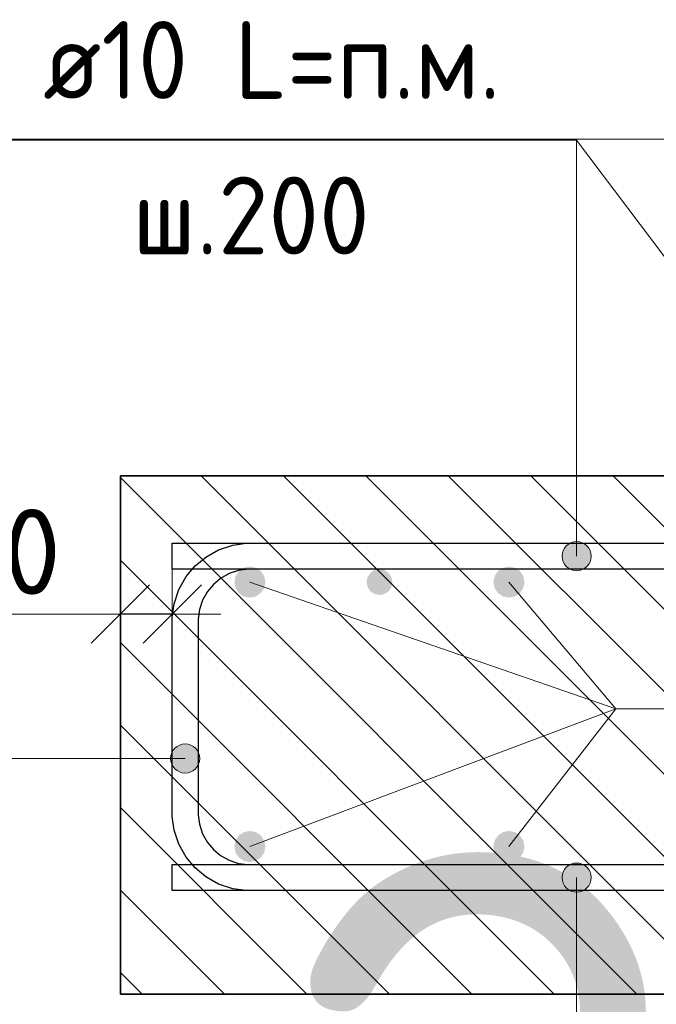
# Model space of a CAD drawing. Header units: metres. Extents: x -38 to 97, y -15 to 21.
# Tile 145 of 229: x 72.129 to 72.374, y 7.338 to 7.718. Entities that reach past the tile are written whole.
import ezdxf

# ---------------------------------------------------------------- set-up
doc = ezdxf.new("R2010")
doc.units = ezdxf.units.M
doc.header["$PDMODE"] = 65
for name, color, linetype, lineweight in [('XR$3$Арм. стержнями верхней зоны', 180, 'Continuous', 35), ('XR$3$Арм. стержнями нижней зоны', 180, 'Continuous', 35), ('XR$3$Арм.стержн. Арматура края', 96, 'Continuous', 35), ('XR$3$Арм.стержн. Доп. арматура', 180, 'Continuous', 35), ('XR$3$Размерная линия_ общее', 7, 'Continuous', 13), ('XR$4$Арм. стержнями верхней зоны', 180, 'Continuous', 35), ('XR$4$Арм. стержнями нижней зоны', 180, 'Continuous', 35), ('XR$4$Арм.стержн. Арматура края', 96, 'Continuous', 35), ('XR$4$Арм.стержн. Доп. арматура', 180, 'Continuous', 35), ('XR$4$Размерная линия_ общее', 7, 'Continuous', 13), ('XR$6$Арм. стержнями верхней зоны', 180, 'Continuous', 35), ('XR$6$Арм. стержнями нижней зоны', 180, 'Continuous', 35), ('XR$6$Арм.стержн. Арматура края', 96, 'Continuous', 35), ('XR$6$Арм.стержн. Доп. арматура', 180, 'Continuous', 35), ('XR$6$Размерная линия_ общее', 7, 'Continuous', 13)]:
    doc.layers.add(name, color=color, linetype=linetype, lineweight=lineweight)
doc.styles.add('ISOCPEUR', font='txt')
doc.dimstyles.new('DIMSTYLE_11', dxfattribs={"dimtxt": 0.033, "dimasz": 0.0375, "dimexe": 0, "dimexo": 0, "dimgap": 0.0165, "dimtad": 2, "dimdec": 0, "dimlfac": 1000, "dimrnd": 1, "dimzin": 12, "dimdsep": 46, "dimtxsty": 'ISOCPEUR', "dimblk1": 'ALL_ML_STRICH', "dimblk2": 'ALL_ML_STRICH', "dimsah": 1, "dimcen": 0, "dimclrd": 7, "dimclre": 256, "dimclrt": 7, "dimadec": 0, "dimazin": 0, "dimtfac": 1, "dimtdec": 0, "dimtix": 1, "dimtmove": 2, "dimatfit": 3, "dimfxl": 0, "dimtvp": 1.2, "dimtzin": 0, "dimlwd": 0, "dimlwe": -3, "dimarcsym": 0})
pattern_1 = [(135, (0, 0), (-0.031819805, -0.031819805), [0.4, -0.05, 0, -0.05]), (135, (-0.01591, -0.01591), (-0.031819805, -0.031819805), [0.8, -0.1, 0.1, -0.1])]

# ---------------------------------------------------------------- blocks, each defined once
blk = doc.blocks.new('ALL_ML_STRICH')
at = {"color": 0, "linetype": 'ByBlock', "lineweight": -2}
for p, q in [((0, -0.5), (0, 0.5)), ((-0.3, -0.3), (0.3, 0.3)), ((-1, 0), (0.5, 0))]:
    blk.add_line(p, q, dxfattribs=at)
blk = doc.blocks.new('*D139')
at = {"layer": 'DEFPOINTS', "color": 7, "linetype": 'Continuous', "lineweight": 13, "transparency": 33554687}
for p in [(72.1875, 7.48857), (72.1875, 7.45358), (72.1675, 7.44858)]:
    blk.add_point(p, dxfattribs=at)
at = {"layer": 'XR$3$Размерная линия_ общее', "color": 253, "linetype": 'Continuous', "lineweight": -2, "true_color": 0xa0a0a0, "transparency": 33554687}
for p, q in [((72.1675, 7.46858), (72.1675, 7.48857)), ((72.1875, 7.47358), (72.1875, 7.48857))]:
    blk.add_line(p, q, dxfattribs=at)
at = {"layer": 'XR$3$Размерная линия_ общее', "color": 7, "linetype": 'Continuous', "lineweight": -2, "transparency": 33554687}
blk.add_line((72.1875, 7.48857), (72.1675, 7.48857), dxfattribs=at)
at = {"layer": 'XR$3$Размерная линия_ общее', "color": 7, "linetype": 'Continuous', "lineweight": 13, "transparency": 33554687, "xscale": 0.0375, "yscale": 0.0375, "zscale": 0.0375}
for p, rotation in [((72.1675, 7.48857), 180), ((72.1875, 7.48857), 360)]:
    blk.add_blockref('ALL_ML_STRICH', p, dxfattribs=dict(at, rotation=rotation))
at = {"layer": 'XR$3$Размерная линия_ общее', "color": 7, "linetype": 'Continuous', "lineweight": 13, "transparency": 33554687, "insert": (72.12208, 7.51257), "char_height": 0.033, "width": 0.066, "attachment_point": 5, "style": 'ISOCPEUR'}
blk.add_mtext('\\A1;{20}', dxfattribs=at)
at = {"layer": 'XR$3$Размерная линия_ общее', "color": 7, "linetype": 'Continuous', "lineweight": 13, "transparency": 33554687, "insert": (72.09879, 7.43451), "char_height": 0.027, "width": 0.00135, "attachment_point": 1, "rotation": 180, "line_spacing_factor": 0.60241, "style": 'ISOCPEUR'}
blk.add_mtext('з.с.', dxfattribs=at)
blk = doc.blocks.new('*D438')
at = {"layer": 'DEFPOINTS', "color": 7, "linetype": 'Continuous', "lineweight": 13, "transparency": 33554687}
for p in [(72.1875, 7.48857), (72.1875, 7.45358), (72.1675, 7.44858)]:
    blk.add_point(p, dxfattribs=at)
at = {"layer": 'XR$4$Размерная линия_ общее', "color": 253, "linetype": 'Continuous', "lineweight": -2, "true_color": 0xa0a0a0, "transparency": 33554687}
for p, q in [((72.1675, 7.46858), (72.1675, 7.48857)), ((72.1875, 7.47358), (72.1875, 7.48857))]:
    blk.add_line(p, q, dxfattribs=at)
at = {"layer": 'XR$4$Размерная линия_ общее', "color": 7, "linetype": 'Continuous', "lineweight": -2, "transparency": 33554687}
blk.add_line((72.1875, 7.48857), (72.1675, 7.48857), dxfattribs=at)
at = {"layer": 'XR$4$Размерная линия_ общее', "color": 7, "linetype": 'Continuous', "lineweight": 13, "transparency": 33554687, "xscale": 0.0375, "yscale": 0.0375, "zscale": 0.0375}
for p, rotation in [((72.1675, 7.48857), 180), ((72.1875, 7.48857), 360)]:
    blk.add_blockref('ALL_ML_STRICH', p, dxfattribs=dict(at, rotation=rotation))
at = {"layer": 'XR$4$Размерная линия_ общее', "color": 7, "linetype": 'Continuous', "lineweight": 13, "transparency": 33554687, "insert": (72.12208, 7.51257), "char_height": 0.033, "width": 0.066, "attachment_point": 5, "style": 'ISOCPEUR'}
blk.add_mtext('\\A1;{20}', dxfattribs=at)
at = {"layer": 'XR$4$Размерная линия_ общее', "color": 7, "linetype": 'Continuous', "lineweight": 13, "transparency": 33554687, "insert": (72.09879, 7.43451), "char_height": 0.027, "width": 0.00135, "attachment_point": 1, "rotation": 180, "line_spacing_factor": 0.60241, "style": 'ISOCPEUR'}
blk.add_mtext('з.с.', dxfattribs=at)
blk = doc.blocks.new('*D791')
at = {"layer": 'DEFPOINTS', "color": 7, "linetype": 'Continuous', "lineweight": 13, "transparency": 33554687}
for p in [(72.1875, 7.48857), (72.1875, 7.45358), (72.1675, 7.44858)]:
    blk.add_point(p, dxfattribs=at)
at = {"layer": 'XR$6$Размерная линия_ общее', "color": 253, "linetype": 'Continuous', "lineweight": -2, "true_color": 0xa0a0a0, "transparency": 33554687}
for p, q in [((72.1675, 7.46858), (72.1675, 7.48857)), ((72.1875, 7.47358), (72.1875, 7.48857))]:
    blk.add_line(p, q, dxfattribs=at)
at = {"layer": 'XR$6$Размерная линия_ общее', "color": 7, "linetype": 'Continuous', "lineweight": -2, "transparency": 33554687}
blk.add_line((72.1875, 7.48857), (72.1675, 7.48857), dxfattribs=at)
at = {"layer": 'XR$6$Размерная линия_ общее', "color": 7, "linetype": 'Continuous', "lineweight": 13, "transparency": 33554687, "xscale": 0.0375, "yscale": 0.0375, "zscale": 0.0375}
for p, rotation in [((72.1675, 7.48857), 180), ((72.1875, 7.48857), 360)]:
    blk.add_blockref('ALL_ML_STRICH', p, dxfattribs=dict(at, rotation=rotation))
at = {"layer": 'XR$6$Размерная линия_ общее', "color": 7, "linetype": 'Continuous', "lineweight": 13, "transparency": 33554687, "insert": (72.12208, 7.51257), "char_height": 0.033, "width": 0.066, "attachment_point": 5, "style": 'ISOCPEUR'}
blk.add_mtext('\\A1;{20}', dxfattribs=at)
at = {"layer": 'XR$6$Размерная линия_ общее', "color": 7, "linetype": 'Continuous', "lineweight": 13, "transparency": 33554687, "insert": (72.09879, 7.43451), "char_height": 0.027, "width": 0.00135, "attachment_point": 1, "rotation": 180, "line_spacing_factor": 0.60241, "style": 'ISOCPEUR'}
blk.add_mtext('з.с.', dxfattribs=at)

msp = doc.modelspace()

# ---------------------------------------------------------------- hatches: boundary and pattern name
at = {"linetype": 'Continuous', "lineweight": 13, "transparency": 33554687}
h = msp.add_hatch(dxfattribs=at)
h.set_pattern_fill('__________540', scale=0.015, style=0, pattern_type=2)
h.set_pattern_definition(pattern_1)
h.paths.add_polyline_path([(72.1675, 7.54188), (72.1675, 7.34188), (72.75595, 7.34188), (72.75595, 7.54188)], flags=0)
h = msp.add_hatch(dxfattribs=at)
h.set_pattern_fill('__________540', scale=0.015, style=0, pattern_type=2)
h.set_pattern_definition(pattern_1)
h.paths.add_polyline_path([(72.1675, 7.54188), (72.1675, 7.34188), (72.75595, 7.34188), (72.75595, 7.54188)], flags=0)
h = msp.add_hatch(dxfattribs=at)
h.set_pattern_fill('__________540', scale=0.015, style=0, pattern_type=2)
h.set_pattern_definition(pattern_1)
h.paths.add_polyline_path([(72.1675, 7.54188), (72.1675, 7.34188), (72.75595, 7.34188), (72.75595, 7.54188)], flags=0)
at = {"layer": 'XR$3$Арм. стержнями верхней зоны', "linetype": 'Continuous', "lineweight": 13, "transparency": 33554687}
for points in [[(72.34843, 7.51369), (72.33876, 7.51369), (72.33797, 7.51088)], [(72.34843, 7.51369), (72.33797, 7.51088), (72.34922, 7.51088)], [(72.34641, 7.51571), (72.34078, 7.51571), (72.33876, 7.51369)], [(72.34641, 7.51571), (72.33876, 7.51369), (72.34843, 7.51369)], [(72.34078, 7.51571), (72.34641, 7.51571), (72.3436, 7.5165)], [(72.34922, 7.51088), (72.33797, 7.51088), (72.33876, 7.50806)], [(72.34922, 7.51088), (72.33876, 7.50806), (72.34843, 7.50806)], [(72.34843, 7.50806), (72.33876, 7.50806), (72.34078, 7.50604)], [(72.34843, 7.50806), (72.34078, 7.50604), (72.34641, 7.50604)], [(72.34641, 7.50604), (72.34078, 7.50604), (72.3436, 7.50525)]]:
    msp.add_hatch(color=7, dxfattribs=at).paths.add_polyline_path(points)
at = {"layer": 'XR$3$Арм. стержнями верхней зоны', "linetype": 'Continuous', "lineweight": 50, "transparency": 33554687}
msp.add_hatch(color=4, dxfattribs=at).paths.add_polyline_path([(72.27251, 7.50088), (72.27212, 7.50279), (72.27104, 7.50441), (72.26942, 7.5055), (72.26751, 7.50588), (72.26559, 7.5055), (72.26397, 7.50441), (72.26289, 7.50279), (72.26251, 7.50088), (72.26289, 7.49896), (72.26397, 7.49734), (72.26559, 7.49626), (72.26751, 7.49588), (72.26942, 7.49626), (72.27104, 7.49734), (72.27212, 7.49896)])
at = {"layer": 'XR$3$Арм. стержнями нижней зоны', "linetype": 'Continuous', "lineweight": 13, "transparency": 33554687}
for points in [[(72.33876, 7.38969), (72.34843, 7.38969), (72.34641, 7.39171)], [(72.33876, 7.38969), (72.34641, 7.39171), (72.34078, 7.39171)], [(72.34078, 7.39171), (72.34641, 7.39171), (72.3436, 7.3925)], [(72.33797, 7.38688), (72.34922, 7.38688), (72.34843, 7.38969)], [(72.33797, 7.38688), (72.34843, 7.38969), (72.33876, 7.38969)], [(72.33876, 7.38406), (72.34922, 7.38688), (72.33797, 7.38688)], [(72.33876, 7.38406), (72.34843, 7.38406), (72.34922, 7.38688)], [(72.34078, 7.38204), (72.34843, 7.38406), (72.33876, 7.38406)], [(72.34078, 7.38204), (72.34641, 7.38204), (72.34843, 7.38406)], [(72.34641, 7.38204), (72.34078, 7.38204), (72.3436, 7.38125)]]:
    msp.add_hatch(color=7, dxfattribs=at).paths.add_polyline_path(points)
at = {"layer": 'XR$3$Арм. стержнями нижней зоны', "linetype": 'Continuous', "lineweight": 50, "transparency": 33554687}
msp.add_hatch(color=4, dxfattribs=at).paths.add_polyline_path([(72.27251, 7.37688), (72.27212, 7.37879), (72.27104, 7.38041), (72.26942, 7.3815), (72.26751, 7.38188), (72.26559, 7.3815), (72.26397, 7.38041), (72.26289, 7.37879), (72.26251, 7.37688), (72.26289, 7.37496), (72.26397, 7.37334), (72.26559, 7.37226), (72.26751, 7.37188), (72.26942, 7.37226), (72.27104, 7.37334), (72.27212, 7.37496)])
at = {"layer": 'XR$3$Арм.стержн. Арматура края', "linetype": 'Continuous', "lineweight": 13, "transparency": 33554687}
for points in [[(72.18767, 7.43565), (72.18969, 7.428), (72.18969, 7.43768)], [(72.18969, 7.43768), (72.1925, 7.42722), (72.1925, 7.43847)], [(72.18969, 7.43768), (72.18969, 7.428), (72.1925, 7.42722)], [(72.1925, 7.43847), (72.1925, 7.42722), (72.19532, 7.428)], [(72.1925, 7.43847), (72.19532, 7.428), (72.19532, 7.43768)], [(72.19532, 7.43768), (72.19532, 7.428), (72.19734, 7.43003)], [(72.19532, 7.43768), (72.19734, 7.43003), (72.19734, 7.43565)], [(72.18767, 7.43003), (72.18767, 7.43565), (72.18688, 7.43284)], [(72.18767, 7.43565), (72.18767, 7.43003), (72.18969, 7.428)], [(72.19734, 7.43565), (72.19734, 7.43003), (72.19813, 7.43284)]]:
    msp.add_hatch(color=7, dxfattribs=at).paths.add_polyline_path(points)
at = {"layer": 'XR$3$Арм.стержн. Доп. арматура', "linetype": 'Continuous', "lineweight": 50, "transparency": 33554687}
for points in [[(72.22346, 7.50088), (72.223, 7.50317), (72.2217, 7.50512), (72.21976, 7.50642), (72.21746, 7.50688), (72.21516, 7.50642), (72.21322, 7.50512), (72.21192, 7.50317), (72.21146, 7.50088), (72.21192, 7.49858), (72.21322, 7.49663), (72.21516, 7.49533), (72.21746, 7.49488), (72.21976, 7.49533), (72.2217, 7.49663), (72.223, 7.49858)], [(72.32346, 7.50088), (72.323, 7.50317), (72.3217, 7.50512), (72.31976, 7.50642), (72.31746, 7.50688), (72.31516, 7.50642), (72.31322, 7.50512), (72.31192, 7.50317), (72.31146, 7.50088), (72.31192, 7.49858), (72.31322, 7.49663), (72.31516, 7.49533), (72.31746, 7.49488), (72.31976, 7.49533), (72.3217, 7.49663), (72.323, 7.49858)], [(72.22346, 7.39888), (72.223, 7.40117), (72.2217, 7.40312), (72.21976, 7.40442), (72.21746, 7.40488), (72.21516, 7.40442), (72.21322, 7.40312), (72.21192, 7.40117), (72.21146, 7.39888), (72.21192, 7.39658), (72.21322, 7.39463), (72.21516, 7.39333), (72.21746, 7.39288), (72.21976, 7.39333), (72.2217, 7.39463), (72.223, 7.39658)], [(72.32346, 7.39888), (72.323, 7.40117), (72.3217, 7.40312), (72.31976, 7.40442), (72.31746, 7.40488), (72.31516, 7.40442), (72.31322, 7.40312), (72.31192, 7.40117), (72.31146, 7.39888), (72.31192, 7.39658), (72.31322, 7.39463), (72.31516, 7.39333), (72.31746, 7.39288), (72.31976, 7.39333), (72.3217, 7.39463), (72.323, 7.39658)]]:
    msp.add_hatch(color=34, dxfattribs=at).paths.add_polyline_path(points)
at = {"layer": 'XR$4$Арм. стержнями верхней зоны', "linetype": 'Continuous', "lineweight": 13, "transparency": 33554687}
for points in [[(72.34843, 7.51369), (72.33876, 7.51369), (72.33797, 7.51088)], [(72.34843, 7.51369), (72.33797, 7.51088), (72.34922, 7.51088)], [(72.34641, 7.51571), (72.34078, 7.51571), (72.33876, 7.51369)], [(72.34641, 7.51571), (72.33876, 7.51369), (72.34843, 7.51369)], [(72.34078, 7.51571), (72.34641, 7.51571), (72.3436, 7.5165)], [(72.34922, 7.51088), (72.33797, 7.51088), (72.33876, 7.50806)], [(72.34922, 7.51088), (72.33876, 7.50806), (72.34843, 7.50806)], [(72.34843, 7.50806), (72.33876, 7.50806), (72.34078, 7.50604)], [(72.34843, 7.50806), (72.34078, 7.50604), (72.34641, 7.50604)], [(72.34641, 7.50604), (72.34078, 7.50604), (72.3436, 7.50525)]]:
    msp.add_hatch(color=7, dxfattribs=at).paths.add_polyline_path(points)
at = {"layer": 'XR$4$Арм. стержнями верхней зоны', "linetype": 'Continuous', "lineweight": 50, "transparency": 33554687}
msp.add_hatch(color=4, dxfattribs=at).paths.add_polyline_path([(72.27251, 7.50088), (72.27212, 7.50279), (72.27104, 7.50441), (72.26942, 7.5055), (72.26751, 7.50588), (72.26559, 7.5055), (72.26397, 7.50441), (72.26289, 7.50279), (72.26251, 7.50088), (72.26289, 7.49896), (72.26397, 7.49734), (72.26559, 7.49626), (72.26751, 7.49588), (72.26942, 7.49626), (72.27104, 7.49734), (72.27212, 7.49896)])
msp.add_hatch(color=4, dxfattribs=at).paths.add_polyline_path([(72.27251, 7.50088), (72.27212, 7.50279), (72.27104, 7.50441), (72.26942, 7.5055), (72.26751, 7.50588), (72.26559, 7.5055), (72.26397, 7.50441), (72.26289, 7.50279), (72.26251, 7.50088), (72.26289, 7.49896), (72.26397, 7.49734), (72.26559, 7.49626), (72.26751, 7.49588), (72.26942, 7.49626), (72.27104, 7.49734), (72.27212, 7.49896)])
at = {"layer": 'XR$4$Арм. стержнями нижней зоны', "linetype": 'Continuous', "lineweight": 13, "transparency": 33554687}
for points in [[(72.33876, 7.38969), (72.34843, 7.38969), (72.34641, 7.39171)], [(72.33876, 7.38969), (72.34641, 7.39171), (72.34078, 7.39171)], [(72.34078, 7.39171), (72.34641, 7.39171), (72.3436, 7.3925)], [(72.33797, 7.38688), (72.34922, 7.38688), (72.34843, 7.38969)], [(72.33797, 7.38688), (72.34843, 7.38969), (72.33876, 7.38969)], [(72.33876, 7.38406), (72.34922, 7.38688), (72.33797, 7.38688)], [(72.33876, 7.38406), (72.34843, 7.38406), (72.34922, 7.38688)], [(72.34078, 7.38204), (72.34843, 7.38406), (72.33876, 7.38406)], [(72.34078, 7.38204), (72.34641, 7.38204), (72.34843, 7.38406)], [(72.34641, 7.38204), (72.34078, 7.38204), (72.3436, 7.38125)]]:
    msp.add_hatch(color=7, dxfattribs=at).paths.add_polyline_path(points)
at = {"layer": 'XR$4$Арм. стержнями нижней зоны', "linetype": 'Continuous', "lineweight": 50, "transparency": 33554687}
msp.add_hatch(color=4, dxfattribs=at).paths.add_polyline_path([(72.27251, 7.37688), (72.27212, 7.37879), (72.27104, 7.38041), (72.26942, 7.3815), (72.26751, 7.38188), (72.26559, 7.3815), (72.26397, 7.38041), (72.26289, 7.37879), (72.26251, 7.37688), (72.26289, 7.37496), (72.26397, 7.37334), (72.26559, 7.37226), (72.26751, 7.37188), (72.26942, 7.37226), (72.27104, 7.37334), (72.27212, 7.37496)])
msp.add_hatch(color=4, dxfattribs=at).paths.add_polyline_path([(72.27251, 7.37688), (72.27212, 7.37879), (72.27104, 7.38041), (72.26942, 7.3815), (72.26751, 7.38188), (72.26559, 7.3815), (72.26397, 7.38041), (72.26289, 7.37879), (72.26251, 7.37688), (72.26289, 7.37496), (72.26397, 7.37334), (72.26559, 7.37226), (72.26751, 7.37188), (72.26942, 7.37226), (72.27104, 7.37334), (72.27212, 7.37496)])
at = {"layer": 'XR$4$Арм.стержн. Арматура края', "linetype": 'Continuous', "lineweight": 13, "transparency": 33554687}
for points in [[(72.18767, 7.43565), (72.18969, 7.428), (72.18969, 7.43768)], [(72.18969, 7.43768), (72.1925, 7.42722), (72.1925, 7.43847)], [(72.18969, 7.43768), (72.18969, 7.428), (72.1925, 7.42722)], [(72.1925, 7.43847), (72.1925, 7.42722), (72.19532, 7.428)], [(72.1925, 7.43847), (72.19532, 7.428), (72.19532, 7.43768)], [(72.19532, 7.43768), (72.19532, 7.428), (72.19734, 7.43003)], [(72.19532, 7.43768), (72.19734, 7.43003), (72.19734, 7.43565)], [(72.18767, 7.43003), (72.18767, 7.43565), (72.18688, 7.43284)], [(72.18767, 7.43565), (72.18767, 7.43003), (72.18969, 7.428)], [(72.19734, 7.43565), (72.19734, 7.43003), (72.19813, 7.43284)]]:
    msp.add_hatch(color=7, dxfattribs=at).paths.add_polyline_path(points)
at = {"layer": 'XR$4$Арм.стержн. Доп. арматура', "linetype": 'Continuous', "lineweight": 50, "transparency": 33554687}
for points in [[(72.22346, 7.50088), (72.223, 7.50317), (72.2217, 7.50512), (72.21976, 7.50642), (72.21746, 7.50688), (72.21516, 7.50642), (72.21322, 7.50512), (72.21192, 7.50317), (72.21146, 7.50088), (72.21192, 7.49858), (72.21322, 7.49663), (72.21516, 7.49533), (72.21746, 7.49488), (72.21976, 7.49533), (72.2217, 7.49663), (72.223, 7.49858)], [(72.32346, 7.50088), (72.323, 7.50317), (72.3217, 7.50512), (72.31976, 7.50642), (72.31746, 7.50688), (72.31516, 7.50642), (72.31322, 7.50512), (72.31192, 7.50317), (72.31146, 7.50088), (72.31192, 7.49858), (72.31322, 7.49663), (72.31516, 7.49533), (72.31746, 7.49488), (72.31976, 7.49533), (72.3217, 7.49663), (72.323, 7.49858)], [(72.22346, 7.39888), (72.223, 7.40117), (72.2217, 7.40312), (72.21976, 7.40442), (72.21746, 7.40488), (72.21516, 7.40442), (72.21322, 7.40312), (72.21192, 7.40117), (72.21146, 7.39888), (72.21192, 7.39658), (72.21322, 7.39463), (72.21516, 7.39333), (72.21746, 7.39288), (72.21976, 7.39333), (72.2217, 7.39463), (72.223, 7.39658)], [(72.32346, 7.39888), (72.323, 7.40117), (72.3217, 7.40312), (72.31976, 7.40442), (72.31746, 7.40488), (72.31516, 7.40442), (72.31322, 7.40312), (72.31192, 7.40117), (72.31146, 7.39888), (72.31192, 7.39658), (72.31322, 7.39463), (72.31516, 7.39333), (72.31746, 7.39288), (72.31976, 7.39333), (72.3217, 7.39463), (72.323, 7.39658)]]:
    msp.add_hatch(color=34, dxfattribs=at).paths.add_polyline_path(points)
at = {"layer": 'XR$6$Арм. стержнями верхней зоны', "linetype": 'Continuous', "lineweight": 13, "transparency": 33554687}
for points in [[(72.34843, 7.51369), (72.33876, 7.51369), (72.33797, 7.51088)], [(72.34843, 7.51369), (72.33797, 7.51088), (72.34922, 7.51088)], [(72.34641, 7.51571), (72.34078, 7.51571), (72.33876, 7.51369)], [(72.34641, 7.51571), (72.33876, 7.51369), (72.34843, 7.51369)], [(72.34078, 7.51571), (72.34641, 7.51571), (72.3436, 7.5165)], [(72.34922, 7.51088), (72.33797, 7.51088), (72.33876, 7.50806)], [(72.34922, 7.51088), (72.33876, 7.50806), (72.34843, 7.50806)], [(72.34843, 7.50806), (72.33876, 7.50806), (72.34078, 7.50604)], [(72.34843, 7.50806), (72.34078, 7.50604), (72.34641, 7.50604)], [(72.34641, 7.50604), (72.34078, 7.50604), (72.3436, 7.50525)]]:
    msp.add_hatch(color=7, dxfattribs=at).paths.add_polyline_path(points)
at = {"layer": 'XR$6$Арм. стержнями верхней зоны', "linetype": 'Continuous', "lineweight": 50, "transparency": 33554687}
msp.add_hatch(color=4, dxfattribs=at).paths.add_polyline_path([(72.27251, 7.50088), (72.27212, 7.50279), (72.27104, 7.50441), (72.26942, 7.5055), (72.26751, 7.50588), (72.26559, 7.5055), (72.26397, 7.50441), (72.26289, 7.50279), (72.26251, 7.50088), (72.26289, 7.49896), (72.26397, 7.49734), (72.26559, 7.49626), (72.26751, 7.49588), (72.26942, 7.49626), (72.27104, 7.49734), (72.27212, 7.49896)])
at = {"layer": 'XR$6$Арм. стержнями нижней зоны', "linetype": 'Continuous', "lineweight": 13, "transparency": 33554687}
for points in [[(72.33876, 7.38969), (72.34843, 7.38969), (72.34641, 7.39171)], [(72.33876, 7.38969), (72.34641, 7.39171), (72.34078, 7.39171)], [(72.34078, 7.39171), (72.34641, 7.39171), (72.3436, 7.3925)], [(72.33797, 7.38688), (72.34922, 7.38688), (72.34843, 7.38969)], [(72.33797, 7.38688), (72.34843, 7.38969), (72.33876, 7.38969)], [(72.33876, 7.38406), (72.34922, 7.38688), (72.33797, 7.38688)], [(72.33876, 7.38406), (72.34843, 7.38406), (72.34922, 7.38688)], [(72.34078, 7.38204), (72.34843, 7.38406), (72.33876, 7.38406)], [(72.34078, 7.38204), (72.34641, 7.38204), (72.34843, 7.38406)], [(72.34641, 7.38204), (72.34078, 7.38204), (72.3436, 7.38125)]]:
    msp.add_hatch(color=7, dxfattribs=at).paths.add_polyline_path(points)
at = {"layer": 'XR$6$Арм. стержнями нижней зоны', "linetype": 'Continuous', "lineweight": 50, "transparency": 33554687}
msp.add_hatch(color=4, dxfattribs=at).paths.add_polyline_path([(72.27251, 7.37688), (72.27212, 7.37879), (72.27104, 7.38041), (72.26942, 7.3815), (72.26751, 7.38188), (72.26559, 7.3815), (72.26397, 7.38041), (72.26289, 7.37879), (72.26251, 7.37688), (72.26289, 7.37496), (72.26397, 7.37334), (72.26559, 7.37226), (72.26751, 7.37188), (72.26942, 7.37226), (72.27104, 7.37334), (72.27212, 7.37496)])
at = {"layer": 'XR$6$Арм.стержн. Арматура края', "linetype": 'Continuous', "lineweight": 13, "transparency": 33554687}
for points in [[(72.18767, 7.43565), (72.18969, 7.428), (72.18969, 7.43768)], [(72.18969, 7.43768), (72.1925, 7.42722), (72.1925, 7.43847)], [(72.18969, 7.43768), (72.18969, 7.428), (72.1925, 7.42722)], [(72.1925, 7.43847), (72.1925, 7.42722), (72.19532, 7.428)], [(72.1925, 7.43847), (72.19532, 7.428), (72.19532, 7.43768)], [(72.19532, 7.43768), (72.19532, 7.428), (72.19734, 7.43003)], [(72.19532, 7.43768), (72.19734, 7.43003), (72.19734, 7.43565)], [(72.18767, 7.43003), (72.18767, 7.43565), (72.18688, 7.43284)], [(72.18767, 7.43565), (72.18767, 7.43003), (72.18969, 7.428)], [(72.19734, 7.43565), (72.19734, 7.43003), (72.19813, 7.43284)]]:
    msp.add_hatch(color=7, dxfattribs=at).paths.add_polyline_path(points)
at = {"layer": 'XR$6$Арм.стержн. Доп. арматура', "linetype": 'Continuous', "lineweight": 50, "transparency": 33554687}
for points in [[(72.22346, 7.50088), (72.223, 7.50317), (72.2217, 7.50512), (72.21976, 7.50642), (72.21746, 7.50688), (72.21516, 7.50642), (72.21322, 7.50512), (72.21192, 7.50317), (72.21146, 7.50088), (72.21192, 7.49858), (72.21322, 7.49663), (72.21516, 7.49533), (72.21746, 7.49488), (72.21976, 7.49533), (72.2217, 7.49663), (72.223, 7.49858)], [(72.32346, 7.50088), (72.323, 7.50317), (72.3217, 7.50512), (72.31976, 7.50642), (72.31746, 7.50688), (72.31516, 7.50642), (72.31322, 7.50512), (72.31192, 7.50317), (72.31146, 7.50088), (72.31192, 7.49858), (72.31322, 7.49663), (72.31516, 7.49533), (72.31746, 7.49488), (72.31976, 7.49533), (72.3217, 7.49663), (72.323, 7.49858)], [(72.22346, 7.39888), (72.223, 7.40117), (72.2217, 7.40312), (72.21976, 7.40442), (72.21746, 7.40488), (72.21516, 7.40442), (72.21322, 7.40312), (72.21192, 7.40117), (72.21146, 7.39888), (72.21192, 7.39658), (72.21322, 7.39463), (72.21516, 7.39333), (72.21746, 7.39288), (72.21976, 7.39333), (72.2217, 7.39463), (72.223, 7.39658)], [(72.32346, 7.39888), (72.323, 7.40117), (72.3217, 7.40312), (72.31976, 7.40442), (72.31746, 7.40488), (72.31516, 7.40442), (72.31322, 7.40312), (72.31192, 7.40117), (72.31146, 7.39888), (72.31192, 7.39658), (72.31322, 7.39463), (72.31516, 7.39333), (72.31746, 7.39288), (72.31976, 7.39333), (72.3217, 7.39463), (72.323, 7.39658)]]:
    msp.add_hatch(color=34, dxfattribs=at).paths.add_polyline_path(points)

# ---------------------------------------------------------------- linework, layer by layer
at = {"color": 7, "linetype": 'Continuous', "lineweight": 13, "transparency": 33554687}
for p, q in [((86.41979, 7.67171), (67.91979, 7.67171)), ((72.46751, 7.50688), (72.3436, 7.6713)), ((72.46751, 7.50688), (72.3436, 7.6713)), ((72.46751, 7.50688), (72.3436, 7.6713)), ((72.1675, 7.48857), (72.0985, 7.48857)), ((72.1675, 7.48857), (72.0985, 7.48857)), ((72.1675, 7.48857), (72.0985, 7.48857))]:
    msp.add_line(p, q, dxfattribs=at)
at = {"color": 7, "linetype": 'Continuous', "lineweight": 35, "transparency": 33554687}
for p, q in [((72.1675, 7.54188), (72.1675, 7.34188)), ((72.75595, 7.54188), (72.1675, 7.54188)), ((72.1675, 7.54188), (72.1675, 7.34188)), ((72.75595, 7.54188), (72.1675, 7.54188)), ((72.1675, 7.54188), (72.1675, 7.34188)), ((72.75595, 7.54188), (72.1675, 7.54188)), ((72.1675, 7.34188), (72.75595, 7.34188)), ((72.1675, 7.34188), (72.75595, 7.34188)), ((72.1675, 7.34188), (72.75595, 7.34188))]:
    msp.add_line(p, q, dxfattribs=at)
at = {"layer": 'XR$3$Арм. стержнями верхней зоны', "color": 7, "linetype": 'Continuous', "lineweight": 13, "transparency": 33554687}
for p, q in [((72.1176, 7.6713), (72.3436, 7.6713)), ((72.3436, 7.6713), (72.3436, 7.51088)), ((72.3436, 7.5165), (72.3436, 7.5165)), ((72.33797, 7.51088), (72.33797, 7.51088)), ((72.34922, 7.51088), (72.34922, 7.51088)), ((72.3436, 7.50525), (72.3436, 7.50525))]:
    msp.add_line(p, q, dxfattribs=at)
at = {"layer": 'XR$3$Арм. стержнями верхней зоны', "color": 4, "linetype": 'Continuous', "lineweight": 25, "transparency": 33554687}
msp.add_lwpolyline([(72.76095, 7.50588), (72.1875, 7.50588), (72.1875, 7.51588), (72.76095, 7.51588), (72.76095, 7.50588)], dxfattribs=at)
at = {"layer": 'XR$3$Арм. стержнями верхней зоны', "color": 7, "linetype": 'Continuous', "lineweight": 13, "transparency": 33554687}
msp.add_circle((72.3436, 7.51088), 0.00563, dxfattribs=at)
at = {"layer": 'XR$3$Арм. стержнями нижней зоны', "color": 7, "linetype": 'Continuous', "lineweight": 13, "transparency": 33554687}
for p, q in [((72.3436, 7.3925), (72.3436, 7.3925)), ((72.33797, 7.38688), (72.33797, 7.38688)), ((72.3436, 7.23758), (72.3436, 7.38688)), ((72.34922, 7.38688), (72.34922, 7.38688)), ((72.3436, 7.38125), (72.3436, 7.38125))]:
    msp.add_line(p, q, dxfattribs=at)
at = {"layer": 'XR$3$Арм. стержнями нижней зоны', "color": 4, "linetype": 'Continuous', "lineweight": 25, "transparency": 33554687}
msp.add_lwpolyline([(72.76095, 7.38188), (72.1875, 7.38188), (72.1875, 7.39188), (72.76095, 7.39188), (72.76095, 7.38188)], dxfattribs=at)
at = {"layer": 'XR$3$Арм. стержнями нижней зоны', "color": 7, "linetype": 'Continuous', "lineweight": 13, "transparency": 33554687}
msp.add_circle((72.3436, 7.38688), 0.00563, dxfattribs=at)
at = {"layer": 'XR$3$Арм.стержн. Арматура края', "color": 7, "linetype": 'Continuous', "lineweight": 13, "transparency": 33554687}
for p, q in [((72.1925, 7.43847), (72.1925, 7.43847)), ((72.08746, 7.43284), (72.1925, 7.43284)), ((72.18688, 7.43284), (72.18688, 7.43284)), ((72.19813, 7.43284), (72.19813, 7.43284)), ((72.1925, 7.42722), (72.1925, 7.42722))]:
    msp.add_line(p, q, dxfattribs=at)
at = {"layer": 'XR$3$Арм.стержн. Арматура края', "color": 4, "linetype": 'Continuous', "lineweight": 25, "transparency": 33554687}
for points in [[(72.6875, 7.38188), (72.21607, 7.38188), (72.21085, 7.3826), (72.20541, 7.3844), (72.20041, 7.3872), (72.19628, 7.39065), (72.19283, 7.39478), (72.19002, 7.39979), (72.18823, 7.40523), (72.1875, 7.41044), (72.1875, 7.48731), (72.18823, 7.49253), (72.19002, 7.49797), (72.19283, 7.50298), (72.19628, 7.5071), (72.20041, 7.51055), (72.20541, 7.51336), (72.21085, 7.51515), (72.21607, 7.51588), (72.6875, 7.51588)], [(72.6875, 7.50588), (72.21676, 7.50588), (72.21313, 7.50537), (72.20946, 7.50416), (72.2061, 7.50228), (72.20338, 7.50001), (72.2011, 7.49728), (72.19922, 7.49392), (72.19801, 7.49026), (72.1975, 7.48662), (72.1975, 7.41113), (72.19801, 7.4075), (72.19922, 7.40383), (72.2011, 7.40048), (72.20338, 7.39775), (72.2061, 7.39547), (72.20946, 7.39359), (72.21313, 7.39238), (72.21676, 7.39188), (72.6875, 7.39188)]]:
    msp.add_lwpolyline(points, dxfattribs=at)
at = {"layer": 'XR$3$Арм.стержн. Арматура края', "color": 7, "linetype": 'Continuous', "lineweight": 13, "transparency": 33554687}
msp.add_circle((72.1925, 7.43284), 0.00563, dxfattribs=at)
at = {"layer": 'XR$3$Арм.стержн. Доп. арматура', "color": 7, "linetype": 'Continuous', "lineweight": 13, "transparency": 33554687}
for q in [(72.21746, 7.50088), (72.31746, 7.50088), (72.21746, 7.39888), (72.31746, 7.39888), (72.58472, 7.45204)]:
    msp.add_line((72.35872, 7.45204), q, dxfattribs=at)
at = {"layer": 'XR$4$Арм. стержнями верхней зоны', "color": 7, "linetype": 'Continuous', "lineweight": 13, "transparency": 33554687}
for p, q in [((72.1176, 7.6713), (72.3436, 7.6713)), ((72.3436, 7.6713), (72.3436, 7.51088)), ((72.3436, 7.5165), (72.3436, 7.5165)), ((72.33797, 7.51088), (72.33797, 7.51088)), ((72.34922, 7.51088), (72.34922, 7.51088)), ((72.3436, 7.50525), (72.3436, 7.50525))]:
    msp.add_line(p, q, dxfattribs=at)
at = {"layer": 'XR$4$Арм. стержнями верхней зоны', "color": 4, "linetype": 'Continuous', "lineweight": 25, "transparency": 33554687}
msp.add_lwpolyline([(72.76095, 7.50588), (72.1875, 7.50588), (72.1875, 7.51588), (72.76095, 7.51588), (72.76095, 7.50588)], dxfattribs=at)
msp.add_lwpolyline([(72.76095, 7.50588), (72.1875, 7.50588), (72.1875, 7.51588), (72.76095, 7.51588), (72.76095, 7.50588)], dxfattribs=at)
at = {"layer": 'XR$4$Арм. стержнями верхней зоны', "color": 7, "linetype": 'Continuous', "lineweight": 13, "transparency": 33554687}
msp.add_circle((72.3436, 7.51088), 0.00563, dxfattribs=at)
at = {"layer": 'XR$4$Арм. стержнями нижней зоны', "color": 7, "linetype": 'Continuous', "lineweight": 13, "transparency": 33554687}
for p, q in [((72.3436, 7.3925), (72.3436, 7.3925)), ((72.33797, 7.38688), (72.33797, 7.38688)), ((72.3436, 7.23758), (72.3436, 7.38688)), ((72.34922, 7.38688), (72.34922, 7.38688)), ((72.3436, 7.38125), (72.3436, 7.38125))]:
    msp.add_line(p, q, dxfattribs=at)
at = {"layer": 'XR$4$Арм. стержнями нижней зоны', "color": 4, "linetype": 'Continuous', "lineweight": 25, "transparency": 33554687}
msp.add_lwpolyline([(72.76095, 7.38188), (72.1875, 7.38188), (72.1875, 7.39188), (72.76095, 7.39188), (72.76095, 7.38188)], dxfattribs=at)
msp.add_lwpolyline([(72.76095, 7.38188), (72.1875, 7.38188), (72.1875, 7.39188), (72.76095, 7.39188), (72.76095, 7.38188)], dxfattribs=at)
at = {"layer": 'XR$4$Арм. стержнями нижней зоны', "color": 7, "linetype": 'Continuous', "lineweight": 13, "transparency": 33554687}
msp.add_circle((72.3436, 7.38688), 0.00563, dxfattribs=at)
at = {"layer": 'XR$4$Арм.стержн. Арматура края', "color": 7, "linetype": 'Continuous', "lineweight": 13, "transparency": 33554687}
for p, q in [((72.1925, 7.43847), (72.1925, 7.43847)), ((72.08746, 7.43284), (72.1925, 7.43284)), ((72.18688, 7.43284), (72.18688, 7.43284)), ((72.19813, 7.43284), (72.19813, 7.43284)), ((72.1925, 7.42722), (72.1925, 7.42722))]:
    msp.add_line(p, q, dxfattribs=at)
at = {"layer": 'XR$4$Арм.стержн. Арматура края', "color": 4, "linetype": 'Continuous', "lineweight": 25, "transparency": 33554687}
for points in [[(72.6875, 7.38188), (72.21607, 7.38188), (72.21085, 7.3826), (72.20541, 7.3844), (72.20041, 7.3872), (72.19628, 7.39065), (72.19283, 7.39478), (72.19002, 7.39979), (72.18823, 7.40523), (72.1875, 7.41044), (72.1875, 7.48731), (72.18823, 7.49253), (72.19002, 7.49797), (72.19283, 7.50298), (72.19628, 7.5071), (72.20041, 7.51055), (72.20541, 7.51336), (72.21085, 7.51515), (72.21607, 7.51588), (72.6875, 7.51588)], [(72.6875, 7.50588), (72.21676, 7.50588), (72.21313, 7.50537), (72.20946, 7.50416), (72.2061, 7.50228), (72.20338, 7.50001), (72.2011, 7.49728), (72.19922, 7.49392), (72.19801, 7.49026), (72.1975, 7.48662), (72.1975, 7.41113), (72.19801, 7.4075), (72.19922, 7.40383), (72.2011, 7.40048), (72.20338, 7.39775), (72.2061, 7.39547), (72.20946, 7.39359), (72.21313, 7.39238), (72.21676, 7.39188), (72.6875, 7.39188)]]:
    msp.add_lwpolyline(points, dxfattribs=at)
at = {"layer": 'XR$4$Арм.стержн. Арматура края', "color": 7, "linetype": 'Continuous', "lineweight": 13, "transparency": 33554687}
msp.add_circle((72.1925, 7.43284), 0.00563, dxfattribs=at)
at = {"layer": 'XR$4$Арм.стержн. Доп. арматура', "color": 7, "linetype": 'Continuous', "lineweight": 13, "transparency": 33554687}
for q in [(72.21746, 7.50088), (72.31746, 7.50088), (72.21746, 7.39888), (72.31746, 7.39888), (72.58472, 7.45204)]:
    msp.add_line((72.35872, 7.45204), q, dxfattribs=at)
at = {"layer": 'XR$6$Арм. стержнями верхней зоны', "color": 7, "linetype": 'Continuous', "lineweight": 13, "transparency": 33554687}
for p, q in [((72.1176, 7.6713), (72.3436, 7.6713)), ((72.3436, 7.6713), (72.3436, 7.51088)), ((72.3436, 7.5165), (72.3436, 7.5165)), ((72.33797, 7.51088), (72.33797, 7.51088)), ((72.34922, 7.51088), (72.34922, 7.51088)), ((72.3436, 7.50525), (72.3436, 7.50525))]:
    msp.add_line(p, q, dxfattribs=at)
at = {"layer": 'XR$6$Арм. стержнями верхней зоны', "color": 4, "linetype": 'Continuous', "lineweight": 25, "transparency": 33554687}
msp.add_lwpolyline([(72.76095, 7.50588), (72.1875, 7.50588), (72.1875, 7.51588), (72.76095, 7.51588), (72.76095, 7.50588)], dxfattribs=at)
at = {"layer": 'XR$6$Арм. стержнями верхней зоны', "color": 7, "linetype": 'Continuous', "lineweight": 13, "transparency": 33554687}
msp.add_circle((72.3436, 7.51088), 0.00563, dxfattribs=at)
at = {"layer": 'XR$6$Арм. стержнями нижней зоны', "color": 7, "linetype": 'Continuous', "lineweight": 13, "transparency": 33554687}
for p, q in [((72.3436, 7.3925), (72.3436, 7.3925)), ((72.33797, 7.38688), (72.33797, 7.38688)), ((72.3436, 7.23758), (72.3436, 7.38688)), ((72.34922, 7.38688), (72.34922, 7.38688)), ((72.3436, 7.38125), (72.3436, 7.38125))]:
    msp.add_line(p, q, dxfattribs=at)
at = {"layer": 'XR$6$Арм. стержнями нижней зоны', "color": 4, "linetype": 'Continuous', "lineweight": 25, "transparency": 33554687}
msp.add_lwpolyline([(72.76095, 7.38188), (72.1875, 7.38188), (72.1875, 7.39188), (72.76095, 7.39188), (72.76095, 7.38188)], dxfattribs=at)
at = {"layer": 'XR$6$Арм. стержнями нижней зоны', "color": 7, "linetype": 'Continuous', "lineweight": 13, "transparency": 33554687}
msp.add_circle((72.3436, 7.38688), 0.00563, dxfattribs=at)
at = {"layer": 'XR$6$Арм.стержн. Арматура края', "color": 7, "linetype": 'Continuous', "lineweight": 13, "transparency": 33554687}
for p, q in [((72.1925, 7.43847), (72.1925, 7.43847)), ((72.08746, 7.43284), (72.1925, 7.43284)), ((72.18688, 7.43284), (72.18688, 7.43284)), ((72.19813, 7.43284), (72.19813, 7.43284)), ((72.1925, 7.42722), (72.1925, 7.42722))]:
    msp.add_line(p, q, dxfattribs=at)
at = {"layer": 'XR$6$Арм.стержн. Арматура края', "color": 4, "linetype": 'Continuous', "lineweight": 25, "transparency": 33554687}
for points in [[(72.6875, 7.38188), (72.21607, 7.38188), (72.21085, 7.3826), (72.20541, 7.3844), (72.20041, 7.3872), (72.19628, 7.39065), (72.19283, 7.39478), (72.19002, 7.39979), (72.18823, 7.40523), (72.1875, 7.41044), (72.1875, 7.48731), (72.18823, 7.49253), (72.19002, 7.49797), (72.19283, 7.50298), (72.19628, 7.5071), (72.20041, 7.51055), (72.20541, 7.51336), (72.21085, 7.51515), (72.21607, 7.51588), (72.6875, 7.51588)], [(72.6875, 7.50588), (72.21676, 7.50588), (72.21313, 7.50537), (72.20946, 7.50416), (72.2061, 7.50228), (72.20338, 7.50001), (72.2011, 7.49728), (72.19922, 7.49392), (72.19801, 7.49026), (72.1975, 7.48662), (72.1975, 7.41113), (72.19801, 7.4075), (72.19922, 7.40383), (72.2011, 7.40048), (72.20338, 7.39775), (72.2061, 7.39547), (72.20946, 7.39359), (72.21313, 7.39238), (72.21676, 7.39188), (72.6875, 7.39188)]]:
    msp.add_lwpolyline(points, dxfattribs=at)
at = {"layer": 'XR$6$Арм.стержн. Арматура края', "color": 7, "linetype": 'Continuous', "lineweight": 13, "transparency": 33554687}
msp.add_circle((72.1925, 7.43284), 0.00563, dxfattribs=at)
at = {"layer": 'XR$6$Арм.стержн. Доп. арматура', "color": 7, "linetype": 'Continuous', "lineweight": 13, "transparency": 33554687}
for q in [(72.21746, 7.50088), (72.31746, 7.50088), (72.21746, 7.39888), (72.31746, 7.39888), (72.58472, 7.45204)]:
    msp.add_line((72.35872, 7.45204), q, dxfattribs=at)

# ---------------------------------------------------------------- texts
at = {"color": 7, "linetype": 'Continuous', "lineweight": 35, "transparency": 33554687, "insert": (70.35063, 7.14671), "char_height": 0.25, "width": 2.7437149, "attachment_point": 7, "style": 'ISOCPEUR'}
msp.add_mtext('\\W0.96;ГОСТ 34028-2016', dxfattribs=at)
at = {"layer": 'XR$3$Арм. стержнями верхней зоны', "color": 7, "linetype": 'Continuous', "lineweight": 25, "transparency": 33554687, "char_height": 0.03, "attachment_point": 7, "style": 'ISOCPEUR'}
for s, insert, width in [('\\W0.94;ø10 L=п.м.', (72.1376, 7.6873), 0.1999831), ('\\W0.95;ш.200 ', (72.1721, 7.6273), 0.1311996)]:
    msp.add_mtext(s, dxfattribs=dict(at, insert=insert, width=width))
at = {"layer": 'XR$4$Арм. стержнями верхней зоны', "color": 7, "linetype": 'Continuous', "lineweight": 25, "transparency": 33554687, "char_height": 0.03, "attachment_point": 7, "style": 'ISOCPEUR'}
for s, insert, width in [('\\W0.94;ø10 L=п.м.', (72.1376, 7.6873), 0.1999831), ('\\W0.95;ш.200 ', (72.1721, 7.6273), 0.1311996)]:
    msp.add_mtext(s, dxfattribs=dict(at, insert=insert, width=width))
at = {"layer": 'XR$6$Арм. стержнями верхней зоны', "color": 7, "linetype": 'Continuous', "lineweight": 25, "transparency": 33554687, "char_height": 0.03, "attachment_point": 7, "style": 'ISOCPEUR'}
for s, insert, width in [('\\W0.94;ø10 L=п.м.', (72.1376, 7.6873), 0.1999831), ('\\W0.95;ш.200 ', (72.1721, 7.6273), 0.1311996)]:
    msp.add_mtext(s, dxfattribs=dict(at, insert=insert, width=width))

# ---------------------------------------------------------------- dimensions: what is measured, and where the dimension line sits
at = {"layer": 'XR$3$Размерная линия_ общее', "color": 7, "linetype": 'Continuous', "lineweight": 13, "transparency": 33554687}
dim = msp.add_linear_dim(base=(72.1675, 7.48857), p1=(72.1875, 7.47358), p2=(72.1675, 7.46858), angle=180, text='<>\\Xз.с.', dimstyle='DIMSTYLE_11', override={"dimpost": '<>', "dimclrd": 7, "dimclre": 253, "dimclrt": 7, "dimlwd": 0, "dimlwe": 65533}, dxfattribs=at)
dim.commit()
dim.dimension.update_dxf_attribs({"geometry": '*D139', "text_midpoint": (72.12208, 7.51257), "dimtype": 160})
at = {"layer": 'XR$4$Размерная линия_ общее', "color": 7, "linetype": 'Continuous', "lineweight": 13, "transparency": 33554687}
dim = msp.add_linear_dim(base=(72.1675, 7.48857), p1=(72.1875, 7.47358), p2=(72.1675, 7.46858), angle=180, text='<>\\Xз.с.', dimstyle='DIMSTYLE_11', override={"dimpost": '<>', "dimclrd": 7, "dimclre": 253, "dimclrt": 7, "dimlwd": 0, "dimlwe": 65533}, dxfattribs=at)
dim.commit()
dim.dimension.update_dxf_attribs({"geometry": '*D438', "text_midpoint": (72.12208, 7.51257), "dimtype": 160})
at = {"layer": 'XR$6$Размерная линия_ общее', "color": 7, "linetype": 'Continuous', "lineweight": 13, "transparency": 33554687}
dim = msp.add_linear_dim(base=(72.1675, 7.48857), p1=(72.1875, 7.47358), p2=(72.1675, 7.46858), angle=180, text='<>\\Xз.с.', dimstyle='DIMSTYLE_11', override={"dimpost": '<>', "dimclrd": 7, "dimclre": 253, "dimclrt": 7, "dimlwd": 0, "dimlwe": 65533}, dxfattribs=at)
dim.commit()
dim.dimension.update_dxf_attribs({"geometry": '*D791', "text_midpoint": (72.12208, 7.51257), "dimtype": 160})

doc.saveas('drawing.dxf')
